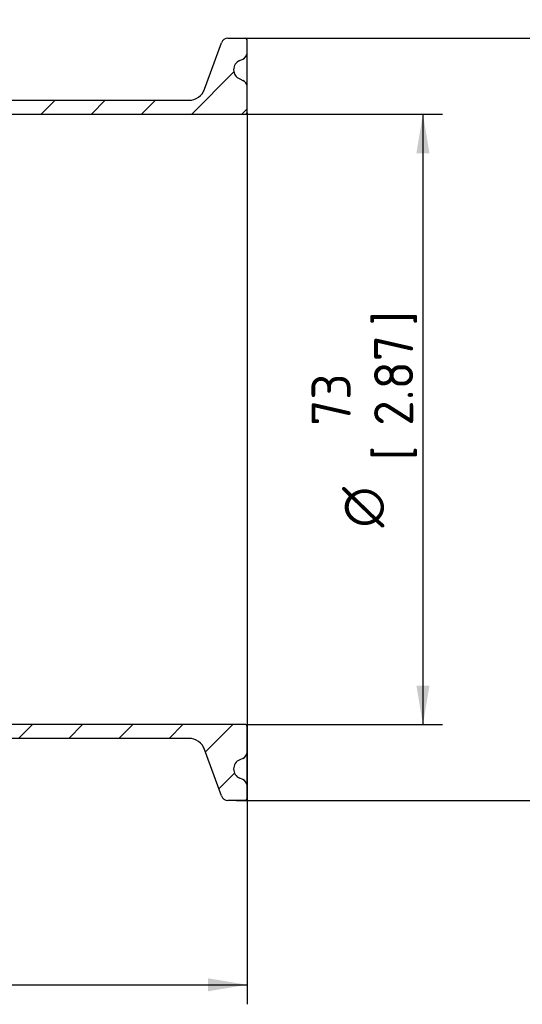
# Paper-space layout 'Invenitec-A4' of a CAD drawing. Header units: millimetres. Extents: x 0 to 296, y -84 to 208.
# Tile 3 of 8: x 162 to 207, y 62 to 150. Entities that reach past the tile are written whole.
import ezdxf
from ezdxf.enums import TextEntityAlignment as Align

# ---------------------------------------------------------------- set-up
doc = ezdxf.new("R2010")
doc.units = ezdxf.units.MM
doc.layers.add('Default', color=7, linetype='Continuous')
doc.layers.add('FTP-20TS-30T', color=7, linetype='Continuous')
doc.styles.add('SEACAD_Solid_Edge_ISO', font='seiso.ttf')
doc.styles.add('SEACAD_Solid_Edge_ISO1_Symbols', font='semeci1.ttf')
doc.dimstyles.new('Rheonics_Publish', dxfattribs={"dimtxt": 3.5, "dimasz": 3.5, "dimexe": 1.75, "dimexo": 0, "dimgap": 0.875, "dimtad": 1, "dimdec": 1, "dimlfac": 1.333333, "dimdsep": 46, "dimtxsty": 'SEACAD_Solid_Edge_ISO', "dimblk1": '_SE_FILLED', "dimblk2": '_SE_FILLED', "dimsah": 1, "dimcen": 1.75, "dimazin": 0, "dimtfac": 0.5, "dimtdec": 3, "dimtmove": 0, "dimatfit": 3, "dimfxl": 1, "dimarcsym": 0})

# ---------------------------------------------------------------- blocks, each defined once
blk = doc.blocks.new('SE5')
at = {"layer": 'FTP-20TS-30T', "linetype": 'Continuous'}
h = blk.add_hatch(dxfattribs=at)
h.set_pattern_fill('LINE', angle=45, style=0)
edge = h.paths.add_edge_path()
edge.add_arc((121.433, 147.978), 1.5, 110, 180, ccw=False)
edge.add_line((120.92, 149.388), (123.663, 150.386))
edge.add_arc((123.458, 150.95), 0.6, 290, 360)
edge.add_line((124.058, 150.95), (124.058, 152.518))
edge.add_arc((123.908, 152.518), 0.15, 0, 90)
edge.add_line((123.908, 152.668), (122.747, 152.668))
edge.add_arc((122.747, 152.068), 0.6, 90, 157)
edge.add_line((122.195, 152.302), (122.074, 152.016))
edge.add_arc((121.245, 152.368), 0.9, 203, 337, ccw=False)
edge.add_line((120.417, 152.016), (120.295, 152.302))
edge.add_arc((119.743, 152.068), 0.6, 23, 90)
edge.add_line((119.743, 152.668), (118.808, 152.668))
edge.add_line((118.808, 152.668), (118.808, 141.68))
edge.add_line((118.808, 141.68), (182.445, 141.68))
edge.add_arc((182.445, 141.793), 0.113, 270, 360)
edge.add_line((182.558, 141.793), (182.558, 144.153))
edge.add_arc((181.958, 144.153), 0.6, 0, 67)
edge.add_line((182.192, 144.705), (181.906, 144.827))
edge.add_arc((182.258, 145.655), 0.9, 113, 247, ccw=False)
edge.add_line((181.906, 146.483), (182.192, 146.605))
edge.add_arc((181.958, 147.157), 0.6, 293, 360)
edge.add_line((182.558, 147.157), (182.558, 148.318))
edge.add_arc((182.408, 148.318), 0.15, 0, 90)
edge.add_line((182.408, 148.468), (180.84, 148.468))
edge.add_arc((180.84, 147.868), 0.6, 90, 160)
edge.add_line((180.277, 148.073), (178.759, 143.904))
edge.add_arc((177.35, 144.418), 1.5, 270, 340, ccw=False)
edge.add_line((177.35, 142.918), (119.933, 142.918))
edge.add_line((119.933, 142.918), (119.933, 147.978))
h = blk.add_hatch(dxfattribs=at)
h.set_pattern_fill('LINE', angle=45, style=0)
edge = h.paths.add_edge_path()
edge.add_arc((22.766, 84.268), 1.5, 90, 160, ccw=False)
edge.add_line((22.766, 85.768), (177.35, 85.768))
edge.add_arc((177.35, 84.268), 1.5, 20, 90, ccw=False)
edge.add_line((178.759, 84.781), (180.277, 80.612))
edge.add_arc((180.84, 80.818), 0.6, 200, 270)
edge.add_line((180.84, 80.218), (182.408, 80.218))
edge.add_arc((182.408, 80.368), 0.15, 270, 360)
edge.add_line((182.558, 80.368), (182.558, 81.528))
edge.add_arc((181.958, 81.528), 0.6, 0, 67)
edge.add_line((182.192, 82.08), (181.906, 82.202))
edge.add_arc((182.258, 83.03), 0.9, 113, 247, ccw=False)
edge.add_line((181.906, 83.858), (182.192, 83.98))
edge.add_arc((181.958, 84.532), 0.6, 293, 360)
edge.add_line((182.558, 84.532), (182.558, 86.893))
edge.add_arc((182.445, 86.893), 0.113, 0, 90)
edge.add_line((182.445, 87.005), (17.67, 87.005))
edge.add_arc((17.67, 86.893), 0.113, 90, 180)
edge.add_line((17.558, 86.893), (17.558, 84.532))
edge.add_arc((18.158, 84.532), 0.6, 180, 247)
edge.add_line((17.923, 83.98), (18.209, 83.858))
edge.add_arc((17.858, 83.03), 0.9, -67, 67, ccw=False)
edge.add_line((18.209, 82.202), (17.923, 82.08))
edge.add_arc((18.158, 81.528), 0.6, 113, 180)
edge.add_line((17.558, 81.528), (17.558, 80.368))
edge.add_arc((17.708, 80.368), 0.15, 180, 270)
edge.add_line((17.708, 80.218), (19.275, 80.218))
edge.add_arc((19.275, 80.818), 0.6, 270, 340)
edge.add_line((19.839, 80.612), (21.356, 84.781))
at = {"layer": 'FTP-20TS-30T', "color": 7, "linetype": 'Continuous'}
for p, q in [((180.84, 148.468), (182.408, 148.468)), ((182.558, 147.157), (182.558, 148.318)), ((178.759, 143.904), (180.277, 148.073)), ((181.906, 146.483), (182.192, 146.605)), ((182.558, 144.153), (182.558, 147.157)), ((181.906, 144.827), (182.192, 144.705)), ((182.558, 141.793), (182.558, 144.153)), ((119.933, 142.918), (177.35, 142.918)), ((118.808, 141.68), (182.445, 141.68)), ((182.558, 141.793), (182.558, 86.893)), ((182.445, 87.005), (17.67, 87.005)), ((182.558, 84.532), (182.558, 86.893)), ((177.35, 85.768), (22.766, 85.768)), ((180.277, 80.612), (178.759, 84.781)), ((182.192, 83.98), (181.906, 83.858)), ((182.558, 81.528), (182.558, 84.532)), ((182.192, 82.08), (181.906, 82.202)), ((182.558, 80.368), (182.558, 81.528)), ((182.408, 80.218), (180.84, 80.218))]:
    blk.add_line(p, q, dxfattribs=at)
for centre, radius, start, end in [((180.84, 147.868), 0.6, 90, 160), ((182.408, 148.318), 0.15, 0, 90), ((182.258, 145.655), 0.9, 113, 247), ((181.958, 147.157), 0.6, 293, 0), ((181.958, 144.153), 0.6, 0, 67), ((177.35, 144.418), 1.5, 270, 340), ((182.445, 141.793), 0.113, 270, 0), ((182.445, 86.893), 0.112, 0, 90), ((177.35, 84.268), 1.5, 20, 90), ((182.258, 83.03), 0.9, 113, 247), ((181.958, 84.532), 0.6, 293, 0), ((181.958, 81.528), 0.6, 0, 67), ((180.84, 80.818), 0.6, 200, 270), ((182.408, 80.368), 0.15, 270, 360)]:
    blk.add_arc(centre, radius, start, end, dxfattribs=at)
blk = doc.blocks.new('DMBLK10')
at = {"layer": 'Default', "linetype": 'Continuous', "transparency": 16777216}
for points in [[(21.058, 63.119), (21.058, 64.286), (17.558, 63.702)], [(179.058, 63.119), (182.558, 63.702), (179.058, 64.286)]]:
    blk.add_hatch(color=7, dxfattribs=at).paths.add_polyline_path(points)
at = {"layer": 'Default', "color": 7, "linetype": 'Continuous', "transparency": 16777216}
for p, q in [((17.558, 86.893), (17.558, 61.952)), ((182.558, 86.893), (182.558, 61.952)), ((17.558, 63.702), (182.558, 63.702))]:
    blk.add_line(p, q, dxfattribs=at)
at = {"layer": 'Default', "color": 7, "linetype": 'Continuous', "transparency": 16777216, "style": 'SEACAD_Solid_Edge_ISO'}
for s, p in [('220', (96.518, 73.677)), ('[', (93.416, 68.077)), ('8.66', (96.518, 68.077)), (']', (105.427, 68.077))]:
    blk.add_text(s, height=3.5, dxfattribs=at).set_placement(p, align=Align.TOP_LEFT)
blk = doc.blocks.new('_SE_FILLED')
at = {"color": 0}
blk.add_line((0, 0), (-1, 0), dxfattribs=at)
blk.add_solid([(0, 0), (-1, -0.1665), (-1, 0.1665), (0, 0)], dxfattribs=at)
blk = doc.blocks.new('GDimGGroup')
at = {"layer": 'Default', "linetype": 'Continuous'}
for points in [[(198.902, 138.18), (198.319, 141.68), (197.735, 138.18)], [(198.902, 90.505), (197.735, 90.505), (198.319, 87.005)]]:
    blk.add_hatch(color=7, dxfattribs=at).paths.add_polyline_path(points)
at = {"layer": 'Default', "color": 7, "linetype": 'Continuous'}
for p, q in [((182.445, 141.68), (200.069, 141.68)), ((198.319, 141.68), (198.319, 87.005)), ((182.445, 87.005), (200.069, 87.005))]:
    blk.add_line(p, q, dxfattribs=at)
for s, style, p in [(']', 'SEACAD_Solid_Edge_ISO', (193.944, 122.75)), ('2.87', 'SEACAD_Solid_Edge_ISO', (193.944, 113.762)), ('73', 'SEACAD_Solid_Edge_ISO', (188.344, 113.762)), ('[', 'SEACAD_Solid_Edge_ISO', (193.944, 110.659)), ('O', 'SEACAD_Solid_Edge_ISO1_Symbols', (191.144, 104.662))]:
    blk.add_text(s, height=3.5, rotation=90, dxfattribs=dict(at, style=style)).set_placement(p, align=Align.TOP_LEFT)
blk = doc.blocks.new('GDimGGroup1')
at = {"layer": 'Default', "linetype": 'Continuous'}
for points in [[(219.902, 144.968), (219.319, 148.468), (218.735, 144.968)], [(219.902, 83.718), (218.735, 83.718), (219.319, 80.218)]]:
    blk.add_hatch(color=7, dxfattribs=at).paths.add_polyline_path(points)
at = {"layer": 'Default', "color": 7, "linetype": 'Continuous'}
for p, q in [((181.624, 148.468), (221.069, 148.468)), ((219.319, 148.468), (219.319, 80.218)), ((181.624, 80.218), (221.069, 80.218))]:
    blk.add_line(p, q, dxfattribs=at)
for s, style, p in [(']', 'SEACAD_Solid_Edge_ISO', (214.944, 122.472)), ('3.58', 'SEACAD_Solid_Edge_ISO', (214.944, 114.04)), ('91', 'SEACAD_Solid_Edge_ISO', (209.344, 114.04)), ('[', 'SEACAD_Solid_Edge_ISO', (214.944, 110.938)), ('O', 'SEACAD_Solid_Edge_ISO1_Symbols', (212.144, 104.94))]:
    blk.add_text(s, height=3.5, rotation=90, dxfattribs=dict(at, style=style)).set_placement(p, align=Align.TOP_LEFT)

psp = doc.layouts.new('Invenitec-A4')

# ---------------------------------------------------------------- block references
at = {"layer": 'Default'}
for name in ['SE5', 'GDimGGroup1', 'GDimGGroup']:
    psp.add_blockref(name, (0, 0), dxfattribs=at)

# ---------------------------------------------------------------- dimensions: what is measured, and where the dimension line sits
at = {"layer": 'Default', "color": 7, "linetype": 'Continuous'}
dim = psp.add_linear_dim(base=(17.558, 63.702), p1=(17.558, 141.793), p2=(182.558, 141.793), angle=360, text='\\A1;<>', dimstyle='Rheonics_Publish', override={"dimpost": '\\X'}, dxfattribs=at)
dim.commit()
dim.dimension.update_dxf_attribs({"geometry": 'DMBLK10', "text_midpoint": (100.058, 63.702), "dimtype": 161})

doc.saveas('drawing.dxf')
